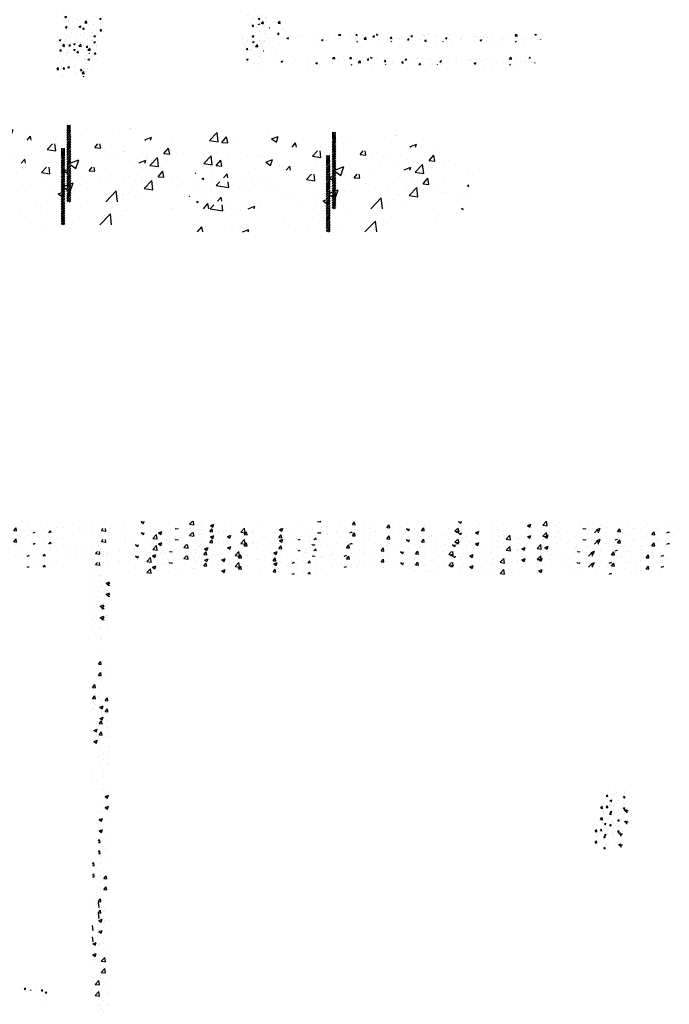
# Model space of a CAD drawing. Extents: x -210 to 4628, y -2287 to 14168.
# Tile 37 of 46: x 2055 to 2730, y 9070 to 10093. Entities that reach past the tile are written whole.
import ezdxf

# ---------------------------------------------------------------- set-up
doc = ezdxf.new("R2010")
doc.units = 0
doc.header["$LTSCALE"] = 24
doc.layers.get('0').update_dxf_attribs({"linetype": 'CONTINUOUS'})
doc.layers.add('E1', color=4, linetype='CONTINUOUS')
doc.layers.add('FIXT', color=6, linetype='CONTINUOUS')

# ---------------------------------------------------------------- blocks, each defined once
blk = doc.blocks.new('*X')
at = {"color": 0}
for p, q in [((781.2, 1845.1), (781.2, 1845.1)), ((781.9, 1847.1), (783.8, 1849.2)), ((781.9, 1847.1), (786.3, 1846.4)), ((786.3, 1846.4), (786, 1849.2)), ((790.6, 1849), (790.6, 1849)), ((807.1, 1848.9), (807.1, 1848.9)), ((835.2, 1838.8), (839.1, 1842.9)), ((839.7, 1838.2), (839.1, 1842.9)), ((841, 1844.6), (844.5, 1846)), ((841, 1844.6), (843.5, 1842.9)), ((843.5, 1842.9), (844.5, 1846)), ((845.4, 1843.7), (845.4, 1843.7)), ((858.6, 1849), (858.7, 1849.2)), ((858.6, 1849), (861.6, 1848.8)), ((861.6, 1848.8), (861.5, 1849.2)), ((872, 1841.7), (872, 1841.7)), ((874.6, 1848.7), (874.6, 1848.7)), ((883.4, 1842.7), (883.4, 1842.7)), ((884.5, 1843.4), (884.5, 1843.4)), ((894.5, 1845.9), (896.9, 1848.8)), ((894.5, 1845.9), (897.4, 1845.6)), ((897.4, 1845.6), (896.9, 1848.8)), ((903.5, 1845.9), (903.5, 1845.9)), ((909.1, 1846.2), (909.1, 1846.2)), ((912.9, 1840.6), (916.4, 1842)), ((915.4, 1838.9), (916.4, 1842)), ((930.3, 1842.7), (932.7, 1845.6)), ((930.3, 1842.7), (933.3, 1842.5)), ((933.3, 1842.5), (932.7, 1845.6)), ((952, 1841.2), (952, 1841.2)), ((966.2, 1839.6), (968.6, 1842.5)), ((969.2, 1839.3), (968.6, 1842.5)), ((974.1, 1849), (974.1, 1849)), ((981.2, 1846.2), (981.2, 1846.2)), ((1000.8, 1847.9), (1000.8, 1847.9)), ((1010.6, 1843.2), (1010.6, 1843.2)), ((1016.4, 1842.8), (1016.4, 1842.8)), ((1027.5, 1846.8), (1027.5, 1846.8)), ((1036.6, 1847), (1036.6, 1847)), ((1048, 1846.9), (1048, 1846.9)), ((1054.2, 1845.6), (1054.2, 1845.6)), ((1060.5, 1848.6), (1060.5, 1848.6)), ((1080.9, 1844.5), (1080.9, 1844.5)), ((1098.6, 1848.7), (1099.8, 1849.2)), ((1098.6, 1848.7), (1101.1, 1847.1)), ((1101.1, 1847.1), (1101.8, 1849.2)), ((1107.6, 1843.4), (1107.6, 1843.4)), ((1112.9, 1840.8), (1112.9, 1840.8)), ((1124.9, 1841.4), (1124.9, 1841.4)), ((1134.3, 1842.3), (1134.3, 1842.3)), ((1138.6, 1844.3), (1138.6, 1844.3)), ((1148.8, 1846.2), (1151.7, 1849.2)), ((1148.8, 1846.2), (1153.2, 1845.5)), ((1153.2, 1845.5), (1152.8, 1849.2)), ((1154.1, 1846.4), (1154.1, 1846.4)), ((1160.9, 1843.8), (1160.9, 1843.8)), ((1161, 1841.1), (1161, 1841.1)), ((1163.8, 1847.5), (1163.8, 1847.5)), ((1170.5, 1844.7), (1174, 1846.1)), ((1170.5, 1844.7), (1172.9, 1843)), ((1172.9, 1843), (1174, 1846.1)), ((1173.4, 1845.4), (1173.4, 1845.4)), ((1192.3, 1847.9), (1192.3, 1847.9)), ((1202.1, 1837.9), (1206, 1842)), ((1206.6, 1837.2), (1206, 1842)), ((1224.4, 1845.4), (1224.4, 1845.4)), ((1240.1, 1841.4), (1240.1, 1841.4)), ((1242.3, 1840.7), (1245.8, 1842.1)), ((1244.8, 1839), (1245.8, 1842.1)), ((1266.1, 1845.1), (1266.1, 1845.1)), ((1282, 1849), (1282.2, 1849.2)), ((1282, 1849), (1285, 1848.7)), ((1285, 1848.7), (1284.9, 1849.2)), ((1286.3, 1842.3), (1286.3, 1842.3)), ((1291.8, 1848.6), (1291.8, 1848.6)), ((1305.2, 1844.8), (1305.2, 1844.8)), ((1317.9, 1845.8), (1320.3, 1848.7)), ((1317.9, 1845.8), (1320.9, 1845.6)), ((1320.9, 1845.6), (1320.3, 1848.7)), ((1330.9, 1842.9), (1330.9, 1842.9)), ((1336.8, 1849), (1336.8, 1849)), ((1353.7, 1842.7), (1356.1, 1845.6)), ((1353.7, 1842.7), (1356.7, 1842.4)), ((1356.7, 1842.4), (1356.1, 1845.6)), ((1360.1, 1847.9), (1360.1, 1847.9)), ((1368, 1842.5), (1368, 1842.5)), ((1389.6, 1839.6), (1392, 1842.4)), ((1392.6, 1839.3), (1392, 1842.4)), ((1393.3, 1845.7), (1393.3, 1845.7)), ((1418.1, 1841.7), (1418.1, 1841.7)), ((1428, 1848.8), (1428.9, 1849.2)), ((1428, 1848.8), (1430.5, 1847.2)), ((1430.5, 1847.2), (1431.2, 1849.2)), ((1448.4, 1848.5), (1448.4, 1848.5)), ((1449.7, 1845.8), (1449.7, 1845.8)), ((1462.2, 1847.5), (1462.2, 1847.5)), ((1475.1, 1847.4), (1475.1, 1847.4)), ((1495.6, 1843.2), (1495.6, 1843.2)), ((1499.9, 1844.8), (1503.4, 1846.2)), ((1499.9, 1844.8), (1502.4, 1843.2)), ((1501.8, 1846.3), (1501.8, 1846.3)), ((1502.4, 1843.2), (1503.4, 1846.2)), ((1503.8, 1843.1), (1503.8, 1843.1)), ((1515.7, 1845.2), (1519.5, 1849.2)), ((1515.7, 1845.2), (1520.1, 1844.5)), ((1520.1, 1844.5), (1519.6, 1849.2)), ((1521.2, 1846.8), (1521.2, 1846.8)), ((1528.4, 1845.2), (1528.4, 1845.2)), ((1533, 1848.1), (1533, 1848.1)), ((1555.1, 1844), (1555.1, 1844)), ((1562.6, 1842.7), (1562.6, 1842.7)), ((1569.3, 1837.2), (1572.9, 1841)), ((1571.8, 1840.8), (1575.3, 1842.2)), ((1571.8, 1840.8), (1574.2, 1839.2)), ((1573.4, 1837.2), (1572.9, 1841)), ((1574.1, 1842.2), (1574.1, 1842.2)), ((1574.2, 1839.2), (1575.3, 1842.2)), ((1575.2, 1844.4), (1575.2, 1844.4)), ((1581.8, 1842.9), (1581.8, 1842.9)), ((1594.1, 1846.9), (1594.1, 1846.9)), ((1598, 1848.5), (1598, 1848.5)), ((1603.3, 1847.2), (1603.3, 1847.2)), ((1608.5, 1841.8), (1608.5, 1841.8)), ((1622.8, 1843.8), (1622.8, 1843.8)), ((1624.7, 1847.4), (1624.7, 1847.4)), ((1648.7, 1847.5), (1648.7, 1847.5)), ((1651.4, 1846.2), (1651.4, 1846.2)), ((2655, 1842.6), (2655, 1842.6)), ((2659.9, 1839.4), (2662.3, 1842.3)), ((2662.8, 1839.2), (2662.3, 1842.3)), ((2667.5, 1844.3), (2667.5, 1844.3)), ((2669.2, 1848.8), (2669.2, 1848.8)), ((2681.7, 1842.4), (2681.7, 1842.4)), ((2686.5, 1846.8), (2686.5, 1846.8)), ((2695.8, 1847.6), (2695.8, 1847.6)), ((787.1, 1833.7), (787.1, 1833.7)), ((816.3, 1838.7), (816.3, 1838.7)), ((835.2, 1838.8), (839.7, 1838.2)), ((840.5, 1837.6), (840.5, 1837.6)), ((857.5, 1839), (857.5, 1839)), ((912.9, 1840.6), (915.4, 1838.9)), ((966.2, 1839.6), (969.2, 1839.3)), ((984.9, 1838.6), (984.9, 1838.6)), ((985.4, 1840), (985.4, 1840)), ((986.2, 1837.2), (988.2, 1838)), ((988, 1837.2), (988.2, 1838)), ((997.5, 1840.3), (997.5, 1840.3)), ((1002.6, 1837.2), (1004.5, 1839.3)), ((1004.9, 1837.2), (1004.5, 1839.3)), ((1129.3, 1839.6), (1129.3, 1839.6)), ((1187.7, 1840), (1187.7, 1840)), ((1195.2, 1840.4), (1195.2, 1840.4)), ((1202.1, 1837.9), (1206.6, 1837.2)), ((1214.4, 1838.9), (1214.4, 1838.9)), ((1214.9, 1838.2), (1214.9, 1838.2)), ((1241, 1837.7), (1241, 1837.7)), ((1242.3, 1840.7), (1244.8, 1839)), ((1273.8, 1840.7), (1273.8, 1840.7)), ((1301.8, 1837.9), (1301.8, 1837.9)), ((1315.4, 1837.2), (1317.7, 1838.1)), ((1317.4, 1837.2), (1317.7, 1838.1)), ((1342.4, 1838.9), (1342.4, 1838.9)), ((1386.7, 1837.5), (1386.7, 1837.5)), ((1389.6, 1839.6), (1392.6, 1839.3)), ((1399.2, 1839.2), (1399.2, 1839.2)), ((1426.1, 1837.2), (1427.9, 1839.3)), ((1428.3, 1837.2), (1427.9, 1839.3)), ((1469.6, 1839.5), (1469.6, 1839.5)), ((1474.7, 1838.1), (1474.7, 1838.1)), ((1531.1, 1838.6), (1531.1, 1838.6)), ((1597.5, 1840.6), (1597.5, 1840.6)), ((1635.2, 1840.7), (1635.2, 1840.7)), ((1644.5, 1837.2), (1647.1, 1838.2)), ((1646.8, 1837.2), (1647.1, 1838.2)), ((2652.6, 1837.4), (2652.6, 1837.4)), ((2659.9, 1839.4), (2662.8, 1839.2)), ((2668.6, 1837.4), (2668.6, 1837.4)), ((2672.7, 1837.2), (2673.6, 1838.2)), ((2673.8, 1837.2), (2673.7, 1838.2)), ((2693.8, 1840.6), (2693.8, 1840.6)), ((2695.7, 1836.3), (2698.1, 1839.2)), ((2695.7, 1836.3), (2698.7, 1836)), ((2698.7, 1836), (2698.1, 1839.2)), ((2703.8, 1833.2), (2706.7, 1834.3)), ((2703.8, 1833.2), (2706.3, 1831.5)), ((2704.9, 1831.2), (2704.9, 1831.2)), ((2706.3, 1831.5), (2706.7, 1832.7)), ((780.6, 1828.5), (780.6, 1828.5)), ((788.1, 1824.6), (788.1, 1824.6)), ((2700.8, 1824.9), (2700.8, 1824.9)), ((2702, 1827.8), (2702, 1827.8)), ((779.9, 1811.8), (779.9, 1811.8)), ((2704.2, 1813.1), (2704.2, 1813.1)), ((779.3, 1795.2), (779.3, 1795.2)), ((782.7, 1794), (782.7, 1794)), ((786.8, 1792.2), (790.3, 1793.6)), ((786.8, 1792.2), (789.3, 1790.6)), ((788.5, 1790.1), (790.7, 1792.4)), ((788.5, 1790.1), (790.7, 1789.8)), ((789.3, 1790.6), (790.3, 1793.6)), ((778.7, 1778.5), (778.7, 1778.5)), ((782.1, 1775.9), (782.1, 1775.9)), ((784.6, 1779.3), (784.6, 1779.3)), ((787, 1770.3), (787, 1770.3)), ((787.8, 1758.7), (787.8, 1758.7)), ((778.8, 1708), (781.2, 1710.9)), ((778.8, 1708), (781.7, 1707.7)), ((781.7, 1707.7), (781.2, 1710.9)), ((780, 1703.7), (780, 1703.7)), ((781.6, 1701.8), (781.6, 1701.8)), ((786.8, 1707), (786.8, 1707)), ((779.3, 1685.6), (779.3, 1685.6)), ((782.4, 1669.5), (782.4, 1669.5)), ((785.1, 1668.4), (785.1, 1668.4)), ((785.7, 1670.4), (788.1, 1673.3)), ((785.7, 1670.4), (788.7, 1670.1)), ((788.7, 1670.1), (788.1, 1673.3)), ((780.2, 1663.3), (783.7, 1664.7)), ((780.2, 1663.3), (782.7, 1661.7)), ((782.7, 1661.7), (783.7, 1664.7)), ((788.6, 1649.7), (788.6, 1649.7)), ((786.7, 1643.7), (786.7, 1643.7)), ((790.4, 1633.1), (790.4, 1633.1)), ((778.9, 1624.1), (778.9, 1624.1)), ((789.4, 1617.4), (789.4, 1617.4)), ((789.7, 1615), (789.7, 1615)), ((782.4, 1578.1), (782.4, 1578.1)), ((786.5, 1580.4), (786.5, 1580.4)), ((785.7, 1570.7), (789.2, 1572)), ((785.7, 1570.7), (788.2, 1569)), ((785.9, 1572), (785.9, 1572)), ((788.2, 1569), (789.2, 1572)), ((1581.6, 1563.7), (1582.8, 1565.2)), ((1583.1, 1563.6), (1582.8, 1565.2)), ((1584.1, 1570.7), (1584.1, 1570.7)), ((1585.6, 1566.9), (1585.6, 1566.9)), ((1587.5, 1565.9), (1587.5, 1565.9)), ((1590.1, 1565.2), (1590.1, 1565.2)), ((1591.9, 1567.7), (1591.9, 1567.7)), ((1600.1, 1567.5), (1600.1, 1567.5)), ((1601.4, 1569), (1601.4, 1569)), ((1579, 1557.1), (1579, 1557.1)), ((1580.6, 1561.4), (1580.6, 1561.4)), ((1581.6, 1563.7), (1583.1, 1563.6)), ((1585.3, 1557.9), (1585.3, 1557.9)), ((1585.8, 1559.1), (1587.5, 1559.8)), ((1585.8, 1559.1), (1587, 1558.3)), ((1587, 1558.3), (1587.5, 1559.8)), ((1587.2, 1557.6), (1587.2, 1557.6)), ((1588.7, 1564.2), (1588.7, 1564.2)), ((1594, 1560.9), (1594, 1560.9)), ((1594.8, 1559.1), (1594.8, 1559.1)), ((1599.5, 1562.2), (1600.7, 1563.6)), ((1599.5, 1562.2), (1601, 1562)), ((1599.7, 1556.5), (1599.7, 1556.5)), ((1599.8, 1559.2), (1599.8, 1559.2)), ((1601, 1562), (1600.7, 1563.6)), ((1602.1, 1563.7), (1602.1, 1563.7)), ((1575.8, 1551.5), (1577.4, 1553.2)), ((1576, 1551.1), (1577.7, 1550.8)), ((1577.7, 1550.8), (1577.5, 1553.2)), ((1578.7, 1548), (1578.7, 1548)), ((1583.7, 1551.5), (1583.7, 1551.5)), ((1585.1, 1554), (1585.1, 1554)), ((1585.1, 1544.9), (1586.3, 1546.4)), ((1585.1, 1544.9), (1586.6, 1544.8)), ((1586.6, 1544.8), (1586.3, 1546.4)), ((1586.9, 1549.3), (1586.9, 1549.3)), ((1588.2, 1549.3), (1588.2, 1549.3)), ((1597.1, 1551), (1597.1, 1551)), ((1599.5, 1550.9), (1599.5, 1550.9)), ((1600.7, 1549.1), (1602.5, 1549.8)), ((1600.7, 1549.1), (1602, 1548.2)), ((1602, 1548.2), (1602.5, 1549.8)), ((1602.2, 1547), (1604.1, 1549.1)), ((1602.2, 1547), (1603.3, 1546.9)), ((1604, 1551.3), (1604, 1551.3)), ((1604.2, 1548.1), (1604.1, 1549.1)), ((787.6, 1542.8), (787.6, 1542.8)), ((778.7, 1524.4), (780, 1526)), ((780.6, 1522.8), (780, 1526)), ((787, 1524.7), (787, 1524.7)), ((778.7, 1523), (780.6, 1522.8)), ((786.4, 1517.1), (786.4, 1517.1)), ((783, 1494.5), (783, 1494.5)), ((779.6, 1487.8), (779.6, 1487.8)), ((784.5, 1485.5), (786.9, 1488.3)), ((784.5, 1485.5), (787.5, 1485.2)), ((787.5, 1485.2), (786.9, 1488.3)), ((778.7, 1460.5), (778.8, 1460.6)), ((778.7, 1455.9), (779.4, 1455.8)), ((779.4, 1455.8), (778.8, 1460.6)), ((783.8, 1462.3), (783.8, 1462.3)), ((784.9, 1452.5), (784.9, 1452.5)), ((786.2, 1453.8), (786.2, 1453.8)), ((779.1, 1441.8), (782.6, 1443.1)), ((781.5, 1440.1), (782.6, 1443.1)), ((790, 1442.4), (790, 1442.4)), ((779.1, 1441.8), (781.5, 1440.1)), ((784.3, 1434.4), (784.3, 1434.4)), ((780.2, 1416.9), (780.2, 1416.9)), ((790, 1417.2), (790, 1417.2)), ((781.5, 1399.5), (785.4, 1403.6)), ((786, 1398.9), (785.4, 1403.6)), ((781.5, 1399.5), (786, 1398.9)), ((786.1, 1390.5), (786.1, 1390.5)), ((790.1, 1382.8), (790.1, 1382.8)), ((782.2, 1362.2), (782.2, 1362.2)), ((787.2, 1364.8), (787.2, 1364.8)), ((789.5, 1366.2), (789.5, 1366.2)), ((2736, 1264.3), (2739.9, 1268.3)), ((2740.5, 1263.6), (2739.9, 1268.3)), ((2694.9, 1261.2), (2698.4, 1262.5)), ((2697.9, 1261.2), (2698.4, 1262.5)), ((2698.5, 1261.8), (2698.5, 1261.8)), ((2724.2, 1265.3), (2724.2, 1265.3)), ((2736, 1264.3), (2740.5, 1263.6)), ((2737.7, 1259.9), (2737.7, 1259.9)), ((2735, 1240.8), (2737.4, 1243.7)), ((2735, 1240.8), (2738, 1240.6)), ((2738, 1240.6), (2737.4, 1243.7)), ((2278.7, 1235.4), (2278.7, 1235.4)), ((2281.4, 1228.8), (2284.9, 1230.1)), ((2281.4, 1228.8), (2283.9, 1227.1)), ((2283.9, 1227.1), (2284.9, 1230.1)), ((2340.3, 1229.6), (2340.3, 1229.6)), ((2347.7, 1228.5), (2347.7, 1228.5)), ((2360.2, 1228.2), (2360.2, 1228.2)), ((2661.5, 1231.9), (2661.5, 1231.9)), ((2662.6, 1233.7), (2662.6, 1233.7)), ((2680.5, 1234.3), (2680.5, 1234.3)), ((2689.3, 1232.6), (2689.3, 1232.6)), ((2697.3, 1228.5), (2697.3, 1228.5)), ((2279, 1224.1), (2279, 1224.1)), ((2288.7, 1222.3), (2288.7, 1222.3)), ((2289.4, 1218.5), (2289.4, 1218.5)), ((2297.1, 1219.9), (2297.1, 1219.9)), ((2305.7, 1223), (2305.7, 1223)), ((2309.6, 1221.5), (2309.6, 1221.5)), ((2314.7, 1226), (2314.7, 1226)), ((2318.5, 1223.5), (2318.5, 1223.5)), ((2322.4, 1216.5), (2326.3, 1220.6)), ((2326.9, 1215.8), (2326.3, 1220.6)), ((2328.6, 1224), (2328.6, 1224)), ((2332.4, 1221.9), (2332.4, 1221.9)), ((2353.2, 1224.8), (2356.7, 1226.1)), ((2353.2, 1224.8), (2355.7, 1223.1)), ((2355.7, 1223.1), (2356.7, 1226.1)), ((2359.1, 1220.7), (2359.1, 1220.7)), ((2359.7, 1217.5), (2359.7, 1217.5)), ((2668.3, 1220.3), (2668.3, 1220.3)), ((2671.4, 1224.7), (2671.4, 1224.7)), ((2673.2, 1227), (2673.2, 1227)), ((2682.7, 1224.9), (2686.2, 1226.2)), ((2682.7, 1224.9), (2685.2, 1223.2)), ((2685.2, 1223.2), (2686.2, 1226.2)), ((2689.3, 1215.6), (2691.7, 1218.1)), ((2691.7, 1218.1), (2693.2, 1219.6)), ((2693.8, 1214.9), (2693.2, 1219.6)), ((2697.4, 1225.3), (2697.4, 1225.3)), ((2698.9, 1218.8), (2698.9, 1218.8)), ((2699.9, 1225.9), (2699.9, 1225.9)), ((2738.6, 1219.3), (2738.6, 1219.3)), ((2282.6, 1206.4), (2285.1, 1209.3)), ((2285.6, 1206.1), (2285.1, 1209.3)), ((2301.3, 1207.5), (2301.3, 1207.5)), ((2311.2, 1208.7), (2314.7, 1210)), ((2311.2, 1208.7), (2313.7, 1207)), ((2313.7, 1207), (2314.7, 1210)), ((2314.1, 1209.4), (2314.1, 1209.4)), ((2322.4, 1216.5), (2326.9, 1215.8)), ((2330.5, 1212.5), (2330.5, 1212.5)), ((2339.7, 1212.9), (2339.7, 1212.9)), ((2347, 1208.4), (2347, 1208.4)), ((2359.5, 1210.1), (2359.5, 1210.1)), ((2667.3, 1214.6), (2667.3, 1214.6)), ((2670.2, 1209.5), (2672.6, 1212.4)), ((2670.2, 1209.5), (2673.2, 1209.2)), ((2670.7, 1208.1), (2670.7, 1208.1)), ((2673.2, 1209.2), (2672.6, 1212.4)), ((2679.4, 1207.2), (2679.4, 1207.2)), ((2680.3, 1209.3), (2680.3, 1209.3)), ((2689.3, 1215.6), (2691.7, 1215.2)), ((2691.7, 1215.2), (2693.8, 1214.9)), ((2696.7, 1211.8), (2696.7, 1211.8)), ((2706.1, 1206.4), (2706.7, 1207.1)), ((2282.6, 1206.4), (2285.6, 1206.1)), ((2284, 1200.1), (2284, 1200.1)), ((2288.1, 1205.7), (2288.1, 1205.7)), ((2296, 1197.4), (2296, 1197.4)), ((2296.5, 1201.8), (2296.5, 1201.8)), ((2315.4, 1204.3), (2315.4, 1204.3)), ((2318.5, 1203.3), (2318.7, 1203.5)), ((2318.5, 1203.3), (2318.7, 1203.2)), ((2318.7, 1203.5), (2320.9, 1206.1)), ((2318.7, 1203.2), (2321.5, 1203)), ((2321.5, 1203), (2320.9, 1206.1)), ((2354.4, 1200.1), (2356.8, 1203)), ((2354.4, 1200.1), (2357.4, 1199.9)), ((2357.4, 1199.9), (2356.8, 1203)), ((2685.7, 1199.1), (2685.7, 1199.1)), ((2698.2, 1200.7), (2698.2, 1200.7)), ((2706.1, 1206.4), (2706.7, 1206.3)), ((2706.1, 1206.1), (2706.1, 1206.1)), ((2732.7, 1204.9), (2732.7, 1204.9)), ((2279.8, 1191.9), (2279.8, 1191.9)), ((2287.5, 1189), (2287.5, 1189)), ((2306.5, 1190.7), (2306.5, 1190.7)), ((2313.4, 1192.8), (2313.4, 1192.8)), ((2320.4, 1190), (2320.4, 1190)), ((2322.6, 1196.3), (2322.6, 1196.3)), ((2333.2, 1189.6), (2333.2, 1189.6)), ((2333.8, 1188.7), (2333.8, 1188.7)), ((2339.1, 1196.3), (2339.1, 1196.3)), ((2341.1, 1188.5), (2344.6, 1189.9)), ((2341.1, 1188.5), (2343.6, 1186.8)), ((2343.6, 1186.8), (2344.6, 1189.9)), ((2346.4, 1190.4), (2346.4, 1190.4)), ((2349.3, 1195.2), (2349.3, 1195.2)), ((2349.6, 1195), (2349.6, 1195)), ((2359.9, 1188.5), (2359.9, 1188.5)), ((2670.1, 1191.4), (2670.1, 1191.4)), ((2670.2, 1186.8), (2670.2, 1186.8)), ((2670.5, 1188.6), (2674, 1190)), ((2670.5, 1188.6), (2673, 1187)), ((2673, 1187), (2674, 1190)), ((2696.1, 1195.2), (2696.1, 1195.2)), ((2699.4, 1191.8), (2699.4, 1191.8)), ((2735.6, 1187.6), (2735.6, 1187.6)), ((2748.1, 1189.3), (2748.1, 1189.3)), ((2767.1, 1191.8), (2767.1, 1191.8)), ((2772.4, 1189), (2772.4, 1189)), ((2798.1, 1192.5), (2798.1, 1192.5)), ((2843.1, 1187), (2843.1, 1187)), ((2849.4, 1190.7), (2851.7, 1193.2)), ((2849.4, 1190.7), (2853.8, 1190.1)), ((2853.8, 1190.1), (2853.5, 1193.2)), ((2872.2, 1192), (2872.2, 1192)), ((2874.4, 1186.3), (2874.4, 1186.3)), ((2880, 1188.7), (2880, 1188.7)), ((2885.4, 1190.7), (2887.5, 1193.2)), ((2885.4, 1190.7), (2888.4, 1190.4)), ((2888.4, 1190.4), (2887.9, 1193.2)), ((2899.6, 1189.5), (2899.6, 1189.5)), ((2902.8, 1182.5), (2906.7, 1186.5)), ((2907.2, 1181.8), (2906.7, 1186.5)), ((2911.5, 1192.8), (2911.5, 1192.8)), ((2921.2, 1187.5), (2923.7, 1190.4)), ((2921.2, 1187.5), (2924.2, 1187.3)), ((2924.2, 1187.3), (2923.7, 1190.4)), ((2928.1, 1192.7), (2929.2, 1193.2)), ((2928.1, 1192.7), (2930.6, 1191.1)), ((2930.6, 1191.1), (2931.3, 1193.2)), ((2942.5, 1191), (2942.5, 1191)), ((2957.1, 1184.4), (2959.5, 1187.3)), ((2960.1, 1184.1), (2959.5, 1187.3)), ((3000, 1188.7), (3003.5, 1190.1)), ((3000, 1188.7), (3002.4, 1187.1)), ((3001.9, 1187.1), (3001.9, 1187.1)), ((3002.4, 1187.1), (3003.5, 1190.1)), ((3024.4, 1189.7), (3024.4, 1189.7)), ((3026.4, 1192.5), (3026.4, 1192.5)), ((3027.5, 1190.6), (3027.5, 1190.6)), ((3037, 1191.3), (3037, 1191.3)), ((3049.1, 1188.5), (3049.1, 1188.5)), ((3053, 1191.4), (3053, 1191.4)), ((3079.7, 1190.3), (3079.7, 1190.3)), ((3106.4, 1189.2), (3106.4, 1189.2)), ((3129.1, 1187.7), (3129.1, 1187.7)), ((3133.1, 1188), (3133.1, 1188)), ((3137.4, 1186.6), (3137.4, 1186.6)), ((3149.9, 1188.2), (3149.9, 1188.2)), ((3155.1, 1191.4), (3155.1, 1191.4)), ((3159.8, 1186.9), (3159.8, 1186.9)), ((3168.8, 1190.7), (3168.8, 1190.7)), ((3216.3, 1189.8), (3219.6, 1193.2)), ((3216.3, 1189.8), (3220.7, 1189.1)), ((3220.7, 1189.1), (3220.3, 1193.2)), ((3222, 1188.7), (3222, 1188.7)), ((3257, 1188.8), (3257, 1188.8)), ((3257.5, 1192.9), (3258.4, 1193.2)), ((3257.5, 1192.9), (3260, 1191.2)), ((3260, 1191.2), (3260.7, 1193.2)), ((2283.3, 1182.1), (2283.3, 1182.1)), ((2291.3, 1185), (2291.3, 1185)), ((2302.3, 1184.6), (2302.3, 1184.6)), ((2312.8, 1176.1), (2312.8, 1176.1)), ((2338.5, 1179.6), (2338.5, 1179.6)), ((2669.6, 1181.7), (2669.6, 1181.7)), ((2672.6, 1179.3), (2672.6, 1179.3)), ((2685.1, 1181), (2685.1, 1181)), ((2695.5, 1178.5), (2695.5, 1178.5)), ((2696.3, 1180.5), (2696.3, 1180.5)), ((2704, 1183.5), (2704, 1183.5)), ((2742.4, 1184.6), (2745.9, 1186)), ((2742.4, 1184.6), (2744.9, 1183)), ((2744.9, 1182.9), (2745.9, 1186)), ((2746.4, 1185.3), (2746.4, 1185.3)), ((2798, 1177.9), (2798, 1177.9)), ((2813.9, 1182), (2813.9, 1182)), ((2814.2, 1180.6), (2817.7, 1182)), ((2814.2, 1180.6), (2814.9, 1180.2)), ((2814.9, 1180.2), (2816.7, 1178.9)), ((2816.7, 1178.9), (2817.1, 1180.2)), ((2816.9, 1180.4), (2816.9, 1180.4)), ((2817.1, 1180.2), (2817.7, 1182)), ((2822.7, 1179.1), (2822.7, 1179.1)), ((2848.5, 1184.5), (2848.5, 1184.5)), ((2848.7, 1182.8), (2848.7, 1182.8)), ((2861, 1186.2), (2861, 1186.2)), ((2884.2, 1181), (2884.2, 1181)), ((2887.6, 1177.2), (2889.6, 1178)), ((2889.3, 1177.2), (2889.6, 1178)), ((2902.8, 1182.5), (2907.2, 1181.8)), ((2913.4, 1186), (2913.4, 1186)), ((2929.8, 1177.2), (2929.8, 1177.2)), ((2950.6, 1180.2), (2950.6, 1180.2)), ((2957.1, 1184.4), (2960.1, 1184.1)), ((2959, 1177.2), (2960, 1178.3)), ((2960.1, 1177.2), (2960, 1178.3)), ((2961.4, 1181.4), (2961.4, 1181.4)), ((2973.9, 1183), (2973.9, 1183)), ((2975.9, 1183.4), (2975.9, 1183.4)), ((2990.8, 1178.5), (2990.8, 1178.5)), ((2992.9, 1185.5), (2992.9, 1185.5)), ((2993, 1181.3), (2995.4, 1184.1)), ((2993, 1181.3), (2996, 1181)), ((2996, 1181), (2995.4, 1184.1)), ((3020, 1183.5), (3020, 1183.5)), ((3028.8, 1178.1), (3031.2, 1181)), ((3028.8, 1178.1), (3031.8, 1177.9)), ((3031.8, 1177.9), (3031.2, 1181)), ((3052.2, 1177.2), (3052.2, 1177.2)), ((3066.5, 1177.2), (3067.1, 1177.8)), ((3067.2, 1177.2), (3067.1, 1177.8)), ((3071.8, 1184.7), (3075.3, 1186.1)), ((3071.8, 1184.7), (3074.3, 1183.1)), ((3074.3, 1183.1), (3075.3, 1186.1)), ((3074.3, 1178.3), (3074.3, 1178.3)), ((3078.2, 1180.9), (3078.2, 1180.9)), ((3086.8, 1179.9), (3086.8, 1179.9)), ((3103.8, 1184.5), (3103.8, 1184.5)), ((3105.8, 1182.4), (3105.8, 1182.4)), ((3143.7, 1180.7), (3147.2, 1182.1)), ((3143.7, 1180.7), (3146.2, 1179.1)), ((3146.2, 1179.1), (3147.2, 1182.1)), ((3163.7, 1178.7), (3163.7, 1178.7)), ((3180.1, 1178.3), (3180.1, 1178.3)), ((3186.5, 1185.8), (3186.5, 1185.8)), ((3192.8, 1183.7), (3192.8, 1183.7)), ((3205.4, 1181.5), (3205.4, 1181.5)), ((3213.2, 1184.7), (3213.2, 1184.7)), ((3216.7, 1177.2), (3219, 1178.1)), ((3218.7, 1179.3), (3218.7, 1179.3)), ((3218.7, 1177.2), (3219, 1178.1)), ((3231.3, 1185.2), (3231.3, 1185.2)), ((3234, 1177.7), (3234, 1177.7)), ((3239.9, 1183.5), (3239.9, 1183.5)), ((3250.3, 1183.4), (3250.3, 1183.4)), ((3262.8, 1185.1), (3262.8, 1185.1)), ((3263.1, 1182.8), (3263.1, 1182.8)), ((3266.6, 1182.4), (3266.6, 1182.4)), ((3269.7, 1181.5), (3270.1, 1182)), ((3269.7, 1181.5), (3270.1, 1181.4)), ((2276.7, 1168.9), (2279.6, 1171.9)), ((2276.7, 1167.7), (2280.1, 1167.1)), ((2280.1, 1167.1), (2279.6, 1171.9)), ((2286, 1172), (2286, 1172)), ((2286.9, 1172.4), (2286.9, 1172.4)), ((2289.6, 1168.8), (2292, 1171.7)), ((2289.6, 1168.8), (2292.6, 1168.5)), ((2292.6, 1168.5), (2292, 1171.7)), ((2299.1, 1172.4), (2302.6, 1173.7)), ((2299.1, 1172.4), (2301.6, 1170.7)), ((2301.6, 1170.7), (2302.6, 1173.7)), ((2312.7, 1170.9), (2312.7, 1170.9)), ((2320.7, 1169), (2320.7, 1169)), ((2325.4, 1165.6), (2327.9, 1168.5)), ((2328.4, 1165.4), (2327.9, 1168.5)), ((2333.2, 1170.6), (2333.2, 1170.6)), ((2339.4, 1169.8), (2339.4, 1169.8)), ((2286.3, 1155.7), (2286.3, 1155.7)), ((2289.1, 1164.8), (2289.1, 1164.8)), ((2312.2, 1159.5), (2312.2, 1159.5)), ((2318.4, 1160.2), (2318.4, 1160.2)), ((2325.4, 1165.6), (2328.4, 1165.4)), ((2329, 1159.5), (2332.9, 1163.6)), ((2329, 1159.5), (2333.5, 1158.9)), ((2333.5, 1158.8), (2332.9, 1163.6)), ((2337.9, 1163), (2337.9, 1163)), ((2347.5, 1165.2), (2347.5, 1165.2)), ((2289.2, 1155.2), (2289.2, 1155.2)), ((2331.3, 1153.2), (2332.4, 1153.6)), ((2332.3, 1153.2), (2332.4, 1153.6)), ((2339, 1153.4), (2339, 1153.4)), ((894.2, 440.9), (902, 449)), ((894.2, 440.9), (903.1, 439.5)), ((903.1, 439.5), (902, 449)), ((904.9, 442.9), (904.9, 442.9)), ((907, 438.7), (911.9, 444.4)), ((913, 438.2), (911.9, 444.4)), ((920.4, 444.6), (920.4, 444.6)), ((955.6, 449.6), (955.6, 449.6)), ((958.6, 442.3), (965.6, 445)), ((958.6, 442.3), (963.6, 438.9)), ((963.6, 438.9), (965.6, 445)), ((1021.4, 449.7), (1021.4, 449.7)), ((1021.4, 449.1), (1021.4, 449.1)), ((1021.4, 448.4), (1021.4, 448.4)), ((1021.4, 447.8), (1021.4, 447.8)), ((1021.4, 447.2), (1021.4, 447.2)), ((1021.4, 446.6), (1021.4, 446.6)), ((1021.4, 445.9), (1021.4, 445.9)), ((1021.4, 445.3), (1021.4, 445.3)), ((1021.4, 444.7), (1021.4, 444.7)), ((1021.4, 444.2), (1021.5, 444.2)), ((1021.4, 443.8), (1021.5, 443.8)), ((1021.4, 438), (1025.2, 441.9)), ((1021.4, 439.8), (1023.5, 441.9)), ((1021.4, 441.6), (1021.7, 441.9)), ((1021.4, 436.2), (1025.4, 440.2)), ((1021.5, 444.5), (1021.8, 444.5)), ((1021.5, 444), (1021.8, 444)), ((1021.5, 443.5), (1021.8, 443.5)), ((1021.5, 443.2), (1021.5, 443.2)), ((1021.6, 449.4), (1021.6, 449.4)), ((1021.6, 448.8), (1021.6, 448.8)), ((1021.6, 448.1), (1021.6, 448.1)), ((1021.6, 447.5), (1021.6, 447.5)), ((1021.6, 446.9), (1021.6, 446.9)), ((1021.6, 446.2), (1021.6, 446.2)), ((1021.6, 445.6), (1021.6, 445.6)), ((1021.6, 445), (1021.6, 445)), ((1021.6, 443), (1021.8, 443)), ((1021.7, 449.7), (1021.7, 449.7)), ((1021.7, 449.1), (1021.7, 449.1)), ((1021.7, 448.4), (1021.7, 448.4)), ((1021.7, 447.8), (1021.7, 447.8)), ((1021.7, 447.2), (1021.7, 447.2)), ((1021.7, 446.6), (1021.7, 446.6)), ((1021.7, 445.9), (1021.7, 445.9)), ((1021.7, 445.3), (1021.7, 445.3)), ((1021.7, 445), (1021.8, 445)), ((1021.8, 444.8), (1022, 444.8)), ((1021.8, 444.2), (1022, 444.2)), ((1021.8, 443.8), (1022, 443.8)), ((1021.8, 443.2), (1022, 443.2)), ((1021.8, 442.8), (1022, 442.8)), ((1021.9, 449.4), (1021.9, 449.4)), ((1021.9, 448.8), (1021.9, 448.8)), ((1021.9, 448.1), (1021.9, 448.1)), ((1021.9, 447.5), (1021.9, 447.5)), ((1021.9, 446.9), (1021.9, 446.9)), ((1021.9, 446.2), (1021.9, 446.2)), ((1021.9, 445.6), (1021.9, 445.6)), ((1021.9, 445.2), (1022, 445.2)), ((1022, 449.1), (1022, 449.1)), ((1022, 448.4), (1022, 448.4)), ((1022, 447.8), (1022, 447.8)), ((1022, 447.2), (1022, 447.2)), ((1022, 446.6), (1022, 446.6)), ((1022, 445.9), (1022, 445.9)), ((1022, 445), (1022.2, 445)), ((1022, 444.5), (1022.2, 444.5)), ((1022, 444), (1022.2, 444)), ((1022, 443.5), (1022.2, 443.5)), ((1022, 443), (1022.2, 443)), ((1022, 442.5), (1022.2, 442.5)), ((1022.2, 449.4), (1022.2, 449.4)), ((1022.2, 448.8), (1022.2, 448.8)), ((1022.2, 448.1), (1022.2, 448.1)), ((1022.2, 447.5), (1022.2, 447.5)), ((1022.2, 446.9), (1022.2, 446.9)), ((1022.2, 446.2), (1022.2, 446.2)), ((1022.2, 445.6), (1022.2, 445.6)), ((1022.2, 445.5), (1022.2, 445.5)), ((1022.2, 445.2), (1022.5, 445.2)), ((1022.2, 444.8), (1022.5, 444.8)), ((1022.2, 444.2), (1022.5, 444.2)), ((1022.2, 443.8), (1022.5, 443.8)), ((1022.2, 443.2), (1022.5, 443.2)), ((1022.2, 442.8), (1022.5, 442.8)), ((1022.2, 442.2), (1022.5, 442.2)), ((1022.3, 449.1), (1022.3, 449.1)), ((1022.3, 448.4), (1022.3, 448.4)), ((1022.3, 447.8), (1022.3, 447.8)), ((1022.3, 447.2), (1022.3, 447.2)), ((1022.3, 446.6), (1022.3, 446.6)), ((1022.3, 445.9), (1022.3, 445.9)), ((1022.5, 449.4), (1022.5, 449.4)), ((1022.5, 448.8), (1022.5, 448.8)), ((1022.5, 448.1), (1022.5, 448.1)), ((1022.5, 447.5), (1022.5, 447.5)), ((1022.5, 446.9), (1022.5, 446.9)), ((1022.5, 446.2), (1022.5, 446.2)), ((1022.5, 445.5), (1022.8, 445.5)), ((1022.5, 445), (1022.8, 445)), ((1022.5, 444.5), (1022.8, 444.5)), ((1022.5, 444), (1022.8, 444)), ((1022.5, 443.5), (1022.8, 443.5)), ((1022.5, 443), (1022.8, 443)), ((1022.5, 442.5), (1022.8, 442.5)), ((1022.6, 442), (1022.8, 442)), ((1022.7, 449.1), (1022.7, 449.1)), ((1022.7, 448.4), (1022.7, 448.4)), ((1022.7, 447.8), (1022.7, 447.8)), ((1022.7, 447.2), (1022.7, 447.2)), ((1022.7, 446.6), (1022.7, 446.6)), ((1022.7, 445.9), (1022.7, 445.9)), ((1022.8, 449.4), (1022.8, 449.4)), ((1022.8, 448.8), (1022.8, 448.8)), ((1022.8, 448.1), (1022.8, 448.1)), ((1022.8, 447.5), (1022.8, 447.5)), ((1022.8, 446.9), (1022.8, 446.9)), ((1022.8, 446.2), (1022.8, 446.2)), ((1022.8, 445.8), (1023, 445.8)), ((1022.8, 445.2), (1023, 445.2)), ((1022.8, 444.8), (1023, 444.8)), ((1022.8, 444.2), (1023, 444.2)), ((1022.8, 443.8), (1023, 443.8)), ((1022.8, 443.2), (1023, 443.2)), ((1022.8, 442.8), (1023, 442.8)), ((1022.8, 442.2), (1023, 442.2)), ((1023, 449.1), (1023, 449.1)), ((1023, 448.4), (1023, 448.4)), ((1023, 447.8), (1023, 447.8)), ((1023, 447.2), (1023, 447.2)), ((1023, 446.6), (1023, 446.6)), ((1023, 445.9), (1023, 445.9)), ((1023, 445.5), (1023.2, 445.5)), ((1023, 445), (1023.2, 445)), ((1023, 444.5), (1023.2, 444.5)), ((1023, 444), (1023.2, 444)), ((1023, 443.5), (1023.2, 443.5)), ((1023, 443), (1023.2, 443)), ((1023, 442.5), (1023.2, 442.5)), ((1023, 442), (1023.2, 442)), ((1023.1, 449.4), (1023.1, 449.4)), ((1023.1, 448.8), (1023.1, 448.8)), ((1023.1, 448.1), (1023.1, 448.1)), ((1023.1, 447.5), (1023.1, 447.5)), ((1023.1, 446.9), (1023.1, 446.9)), ((1023.1, 446.2), (1023.1, 446.2)), ((1023.2, 445.8), (1023.5, 445.8)), ((1023.2, 445.2), (1023.5, 445.2)), ((1023.2, 444.8), (1023.5, 444.8)), ((1023.2, 444.2), (1023.5, 444.2)), ((1023.2, 443.8), (1023.5, 443.8)), ((1023.2, 443.2), (1023.5, 443.2)), ((1023.2, 442.8), (1023.5, 442.8)), ((1023.2, 442.2), (1023.5, 442.2)), ((1023.3, 449.1), (1023.3, 449.1)), ((1023.3, 448.4), (1023.3, 448.4)), ((1023.3, 447.8), (1023.3, 447.8)), ((1023.3, 447.2), (1023.3, 447.2)), ((1023.3, 446.6), (1023.3, 446.6)), ((1023.3, 445.9), (1023.3, 445.9)), ((1023.4, 448.8), (1023.4, 448.8)), ((1023.4, 448.1), (1023.4, 448.1)), ((1023.4, 447.5), (1023.4, 447.5)), ((1023.4, 446.9), (1023.4, 446.9)), ((1023.4, 446.2), (1023.4, 446.2)), ((1023.5, 445.5), (1023.8, 445.5)), ((1023.5, 445), (1023.8, 445)), ((1023.5, 444.5), (1023.8, 444.5)), ((1023.5, 444), (1023.8, 444)), ((1023.5, 443.5), (1023.8, 443.5)), ((1023.5, 443), (1023.8, 443)), ((1023.5, 442.5), (1023.8, 442.5)), ((1023.5, 442), (1023.8, 442)), ((1023.6, 449.1), (1023.6, 449.1)), ((1023.6, 448.4), (1023.6, 448.4)), ((1023.6, 447.8), (1023.6, 447.8)), ((1023.6, 447.2), (1023.6, 447.2)), ((1023.6, 446.6), (1023.6, 446.6)), ((1023.6, 445.9), (1023.6, 445.9)), ((1023.8, 449.4), (1023.8, 449.4)), ((1023.8, 448.8), (1023.8, 448.8)), ((1023.8, 448.1), (1023.8, 448.1)), ((1023.8, 447.5), (1023.8, 447.5)), ((1023.8, 446.9), (1023.8, 446.9)), ((1023.8, 446.2), (1023.8, 446.2)), ((1023.8, 445.8), (1024, 445.8)), ((1023.8, 445.2), (1024, 445.2)), ((1023.8, 444.8), (1024, 444.8)), ((1023.8, 444.2), (1024, 444.2)), ((1023.8, 443.8), (1024, 443.8)), ((1023.8, 443.2), (1024, 443.2)), ((1023.8, 442.8), (1024, 442.8)), ((1023.8, 442.2), (1024, 442.2)), ((1023.9, 449.1), (1023.9, 449.1)), ((1023.9, 448.4), (1023.9, 448.4)), ((1023.9, 447.8), (1023.9, 447.8)), ((1023.9, 447.2), (1023.9, 447.2)), ((1023.9, 446.6), (1023.9, 446.6)), ((1023.9, 445.9), (1023.9, 445.9)), ((1024, 445.5), (1024.2, 445.5)), ((1024, 445), (1024.2, 445)), ((1024, 444.5), (1024.2, 444.5)), ((1024, 444), (1024.2, 444)), ((1024, 443.5), (1024.2, 443.5)), ((1024, 443), (1024.2, 443)), ((1024, 442.5), (1024.2, 442.5)), ((1024, 442), (1024.1, 442)), ((1024.1, 449.4), (1024.1, 449.4)), ((1024.1, 448.8), (1024.1, 448.8)), ((1024.1, 448.1), (1024.1, 448.1)), ((1024.1, 447.5), (1024.1, 447.5)), ((1024.1, 446.9), (1024.1, 446.9)), ((1024.1, 446.2), (1024.1, 446.2)), ((1024.2, 449.1), (1024.2, 449.1)), ((1024.2, 448.4), (1024.2, 448.4)), ((1024.2, 447.8), (1024.2, 447.8)), ((1024.2, 447.2), (1024.2, 447.2)), ((1024.2, 446.6), (1024.2, 446.6)), ((1024.2, 445.9), (1024.2, 445.9)), ((1024.2, 445.2), (1024.5, 445.2)), ((1024.2, 444.8), (1024.5, 444.8)), ((1024.2, 444.2), (1024.5, 444.2)), ((1024.2, 443.8), (1024.5, 443.8)), ((1024.2, 443.2), (1024.5, 443.2)), ((1024.2, 442.8), (1024.5, 442.8)), ((1024.2, 442.2), (1024.5, 442.2)), ((1024.4, 449.4), (1024.4, 449.4)), ((1024.4, 448.8), (1024.4, 448.8)), ((1024.4, 448.1), (1024.4, 448.1)), ((1024.4, 447.5), (1024.4, 447.5)), ((1024.4, 446.9), (1024.4, 446.9)), ((1024.4, 446.2), (1024.4, 446.2)), ((1024.4, 445.6), (1024.4, 445.6)), ((1024.5, 449.1), (1024.5, 449.1)), ((1024.5, 448.4), (1024.5, 448.4)), ((1024.5, 447.8), (1024.5, 447.8)), ((1024.5, 447.2), (1024.5, 447.2)), ((1024.5, 446.6), (1024.5, 446.6)), ((1024.5, 445.9), (1024.5, 445.9)), ((1024.5, 445.5), (1024.5, 445.5)), ((1024.5, 445), (1024.8, 445)), ((1024.5, 444.5), (1024.8, 444.5)), ((1024.5, 444), (1024.8, 444)), ((1024.5, 443.5), (1024.8, 443.5)), ((1024.5, 443), (1024.8, 443)), ((1024.5, 442.5), (1024.8, 442.5)), ((1024.7, 449.4), (1024.7, 449.4)), ((1024.7, 448.8), (1024.7, 448.8)), ((1024.7, 448.1), (1024.7, 448.1)), ((1024.7, 447.5), (1024.7, 447.5)), ((1024.7, 446.9), (1024.7, 446.9)), ((1024.7, 446.2), (1024.7, 446.2)), ((1024.7, 445.6), (1024.7, 445.6)), ((1024.8, 449.1), (1024.8, 449.1)), ((1024.8, 448.4), (1024.8, 448.4)), ((1024.8, 447.8), (1024.8, 447.8)), ((1024.8, 447.2), (1024.8, 447.2)), ((1024.8, 446.6), (1024.8, 446.6)), ((1024.8, 445.9), (1024.8, 445.9)), ((1024.8, 445.3), (1024.8, 445.3)), ((1024.8, 445.2), (1024.8, 445.2)), ((1024.8, 444.8), (1025, 444.8)), ((1024.8, 444.2), (1025, 444.2)), ((1024.8, 443.8), (1025, 443.8)), ((1024.8, 443.2), (1025, 443.2)), ((1024.8, 442.8), (1025, 442.8)), ((1025, 449.4), (1025, 449.4)), ((1025, 448.8), (1025, 448.8)), ((1025, 448.1), (1025, 448.1)), ((1025, 447.5), (1025, 447.5)), ((1025, 446.9), (1025, 446.9)), ((1025, 446.2), (1025, 446.2)), ((1025, 445.6), (1025, 445.6)), ((1025, 445), (1025, 445)), ((1025, 444.5), (1025.2, 444.5)), ((1025, 444), (1025.2, 444)), ((1025, 443.5), (1025.2, 443.5)), ((1025, 443), (1025.2, 443)), ((1025.2, 449.7), (1025.2, 449.7)), ((1025.2, 449.1), (1025.2, 449.1)), ((1025.2, 448.4), (1025.2, 448.4)), ((1025.2, 447.8), (1025.2, 447.8)), ((1025.2, 447.2), (1025.2, 447.2)), ((1025.2, 446.6), (1025.2, 446.6)), ((1025.2, 445.9), (1025.2, 445.9)), ((1025.2, 445.3), (1025.2, 445.3)), ((1025.2, 444.2), (1025.3, 444.2)), ((1025.2, 443.8), (1025.4, 443.8)), ((1025.2, 443.2), (1025.3, 443.2)), ((1025.3, 449.4), (1025.3, 449.4)), ((1025.3, 448.8), (1025.3, 448.8)), ((1025.3, 448.1), (1025.3, 448.1)), ((1025.3, 447.5), (1025.3, 447.5)), ((1025.3, 446.9), (1025.3, 446.9)), ((1025.3, 446.2), (1025.3, 446.2)), ((1025.3, 445.6), (1025.3, 445.6)), ((1025.3, 445), (1025.3, 445)), ((1076.3, 443.5), (1076.3, 443.5)), ((1087.4, 446.1), (1087.4, 446.1)), ((1087.5, 446.2), (1087.5, 446.2)), ((907, 438.7), (913, 438.2)), ((980, 433.9), (983.6, 438.2)), ((984.4, 433.9), (983.6, 438.2)), ((1001, 424.3), (1006.3, 429.9)), ((1009.8, 422.9), (1009, 429.9)), ((1009.5, 434.9), (1009.5, 434.9)), ((1018, 433.4), (1018, 433.4)), ((1021.4, 434.5), (1025.4, 438.5)), ((1021.4, 432.7), (1025.4, 436.7)), ((1021.4, 430.9), (1025.4, 434.9)), ((1021.4, 429.2), (1025.4, 433.2)), ((1021.4, 427.4), (1025.4, 431.4)), ((1021.4, 425.6), (1025.4, 429.6)), ((1036.2, 439.1), (1036.2, 439.1)), ((1050.5, 426.1), (1053.6, 429.9)), ((1056.5, 425.6), (1055.7, 429.9)), ((1102.3, 434.3), (1109.3, 437)), ((1102.3, 434.3), (1102.9, 433.9)), ((1108.2, 433.9), (1109.3, 437)), ((1130.8, 436.7), (1130.8, 436.7)), ((902, 427.2), (902, 427.2)), ((933.7, 425.2), (933.7, 425.2)), ((933.7, 425.2), (933.7, 425.2)), ((944.4, 424.9), (944.4, 424.9)), ((955.4, 425), (955.4, 425)), ((959.7, 423.4), (959.7, 423.4)), ((1001, 424.3), (1009.8, 422.9)), ((1004.7, 420.1), (1004.7, 420.1)), ((1008.8, 422.7), (1008.8, 422.7)), ((1021.4, 423.9), (1025.4, 427.9)), ((1021.4, 422.1), (1025.4, 426.1)), ((1021.4, 420.3), (1025.4, 424.3)), ((1021.4, 418.6), (1025.4, 422.6)), ((1021.4, 416.8), (1025.4, 420.8)), ((1050.5, 426.1), (1056.5, 425.6)), ((1062.1, 420.5), (1062.1, 420.5)), ((1067.9, 428.4), (1067.9, 428.4)), ((1100.3, 421.5), (1100.3, 421.5)), ((1122.2, 419.9), (1127, 425.6)), ((1122.2, 419.9), (1128.2, 419.3)), ((1128.2, 419.3), (1127, 425.6)), ((1136.8, 419.3), (1136.8, 419.3)), ((1142.8, 420.3), (1142.8, 420.3)), ((901.4, 413.4), (901.4, 413.4)), ((941.8, 411.8), (941.8, 411.8)), ((966.8, 415.1), (966.8, 415.1)), ((1021.4, 415), (1025.4, 419)), ((1021.4, 413.3), (1025.4, 417.3)), ((1021.4, 411.5), (1025.4, 415.5)), ((1021.4, 409.7), (1025.4, 413.7)), ((1021.4, 408), (1025.4, 412)), ((1021.4, 406.2), (1025.4, 410.2)), ((1025.4, 410.3), (1033.8, 413.6)), ((1030.7, 404.5), (1033.8, 413.6)), ((1042, 411.5), (1042, 411.5)), ((1086.3, 412.9), (1086.3, 412.9)), ((1104.6, 418.1), (1104.6, 418.1)), ((1105.2, 415.3), (1105.2, 415.3)), ((1107.7, 407.7), (1115.5, 415.9)), ((1115.5, 418.2), (1115.5, 418.2)), ((1116.6, 406.4), (1115.5, 415.9)), ((878.6, 403.5), (878.6, 403.5)), ((879.2, 406.9), (879.5, 406.7)), ((879.5, 406.7), (879.7, 407.2)), ((896, 408.1), (896, 408.1)), ((908.5, 401.9), (912.5, 406)), ((913, 401.9), (912.5, 406)), ((976.1, 404.7), (976.1, 404.7)), ((1010.5, 402.9), (1010.5, 402.9)), ((1018.3, 402), (1021.4, 403.2)), ((1018.3, 402), (1021.4, 399.9)), ((1021.4, 404.4), (1025.4, 408.4)), ((1021.4, 402.7), (1025.4, 406.7)), ((1021.4, 400.9), (1025.4, 404.9)), ((1021.4, 399.1), (1025.4, 403.1)), ((1021.4, 397.4), (1025.4, 401.4)), ((1021.4, 395.6), (1025.4, 399.6)), ((1025.4, 408.1), (1030.7, 404.5)), ((1034.9, 405.9), (1034.9, 405.9)), ((1107.7, 407.7), (1116.6, 406.4)), ((1162.6, 406.7), (1162.6, 406.7)), ((1167.6, 405.6), (1167.6, 405.6)), ((900.9, 393.9), (904.7, 397.9)), ((900.9, 393.9), (914.2, 391.8)), ((914.2, 391.8), (913.5, 397.9)), ((916.1, 390.4), (916.1, 390.4)), ((925.3, 391.5), (925.3, 391.5)), ((932.5, 392), (932.5, 392)), ((953.7, 395.4), (953.7, 395.4)), ((1021.4, 393.8), (1025.4, 397.8)), ((1021.4, 392.1), (1025.4, 396.1)), ((1021.4, 390.3), (1025.4, 394.3)), ((1021.4, 388.5), (1025.4, 392.5)), ((1021.4, 386.8), (1025.4, 390.8)), ((1021.4, 385), (1025.4, 389)), ((1041.6, 389), (1041.6, 389)), ((1066.6, 392.3), (1066.6, 392.3)), ((1085.6, 396.2), (1085.6, 396.2)), ((1104.5, 397.2), (1104.5, 397.2)), ((1162, 394), (1163.6, 394.6)), ((1162, 394), (1163.6, 393)), ((978.4, 380.7), (978.4, 380.7)), ((1007.6, 384.9), (1007.6, 384.9)), ((1021.4, 383.2), (1025.4, 387.2)), ((1021.4, 381.4), (1025.4, 385.4)), ((1021.4, 379.7), (1025.4, 383.7)), ((1021.4, 377.9), (1025.4, 381.9)), ((1021.4, 376.1), (1025.4, 380.1)), ((1061.7, 369.9), (1072.6, 381.2)), ((1073.9, 369.9), (1072.6, 381.2)), ((1085.1, 379.6), (1085.1, 379.6)), ((1089.2, 385.1), (1089.2, 385.1)), ((1135.6, 386), (1135.6, 386)), ((1138.5, 386.5), (1138.5, 386.5)), ((887.8, 369.9), (892.3, 375.2)), ((893.3, 369.9), (892.3, 375.2)), ((915.5, 372.4), (915.5, 372.4)), ((931.9, 375.3), (931.9, 375.3)), ((934.4, 369.9), (941.2, 372.5)), ((935.9, 373.9), (935.9, 373.9)), ((940.4, 369.9), (941.2, 372.5)), ((940.5, 375.7), (940.5, 375.7)), ((989.3, 371.6), (989.3, 371.6)), ((1001.7, 370.1), (1001.7, 370.1)), ((1021.4, 374.4), (1025.4, 378.4)), ((1021.4, 372.6), (1025.4, 376.6)), ((1021.4, 370.8), (1025.4, 374.8)), ((1022.2, 369.9), (1025.4, 373.1)), ((1023.9, 369.9), (1025.4, 371.3)), ((1033.7, 372.6), (1033.7, 372.6)), ((1080.2, 376.5), (1080.2, 376.5))]:
    blk.add_line(p, q, dxfattribs=at)
blk = doc.blocks.new('XEBACK')
at = {"layer": 'FIXT', "color": 0}
for p in [(1082.9, 9533.7), (1358.3, 9526.5), (1076.9, 9509.7), (1352.2, 9502.4), (1082.9, 7722.5), (1358.3, 7715.2), (1082.9, 7710.9), (1358.3, 7703.7), (1076.9, 7698.4), (1076.9, 7686.8), (1352.2, 7691.2), (1352.2, 7679.6)]:
    blk.add_blockref('*X', p, dxfattribs=at)
at = {"layer": 'FIXT', "color": 0, "xscale": 0.5, "yscale": 0.5, "zscale": 0.5}
for p in [(961.6, 9481.2), (955.6, 9457.1), (730, 8165.9)]:
    blk.add_blockref('*X', p, dxfattribs=at)

msp = doc.modelspace()

# ---------------------------------------------------------------- block references
at = {"layer": 'E1', "color": 0}
msp.add_blockref('XEBACK', (0, 0), dxfattribs=at)

doc.saveas('drawing.dxf')
